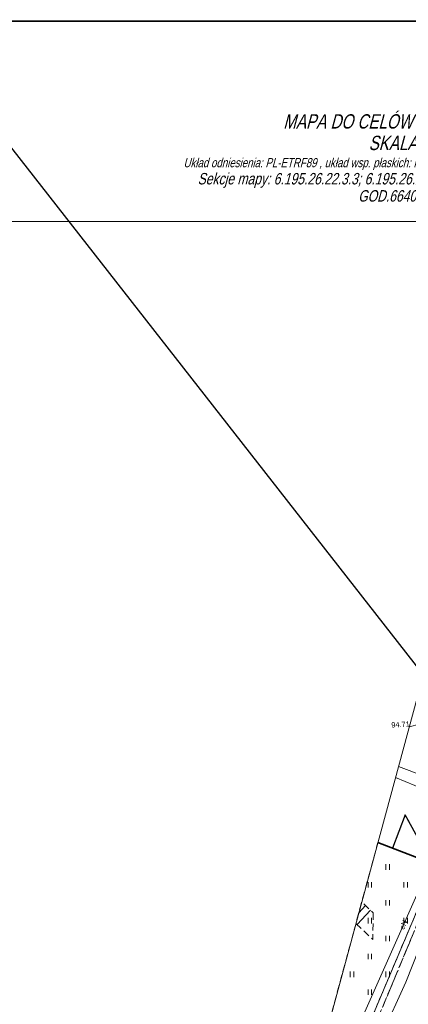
# Model space of a CAD drawing. Header units: metres. Extents: x 6539540 to 6543249, y 5894370 to 5895874.
# Tile 72 of 91: x 6542184 to 6542239, y 5895163 to 5895301. Entities that reach past the tile are written whole.
import ezdxf
from ezdxf.enums import TextEntityAlignment as Align

# ---------------------------------------------------------------- set-up
doc = ezdxf.new("R2010")
doc.units = ezdxf.units.M
for name, pattern in [('1.0_0.5', [1.5, 1, -0.5]), ('1.5_0.5', [2, 1.5, -0.5]), ('219-500', [0]), ('egug-500', [1, 0.5, -0.5])]:
    doc.linetypes.add(name, pattern=pattern)
for name, color, linetype in [('000 Inne (niezydentyfikowane)', 7, 'Continuous'), ('218-kontur użytku gruntowego', 7, 'Continuous'), ('219-działka ewidencyjna', 7, 'Continuous'), ('jezdnia', 7, 'Continuous'), ('krawężnik', 7, 'Continuous'), ('ogrodzenie trwałe', 7, 'Continuous'), ('pikieta sztuczna-Atr2', 7, 'Continuous'), ('przewód elektroenergetyczny podziemny', 7, 'Continuous'), ('przewód elektroenergetyczny podziemny-Atr1', 7, 'Continuous'), ('przewód gazowy', 7, 'Continuous'), ('Ramki i opis wydruku', 7, 'Continuous'), ('skarpa nieumocniona', 7, 'Continuous'), ('trawnik', 7, 'Continuous')]:
    doc.layers.add(name, color=color, linetype=linetype)
doc.layers.add('_dr opis', color=7, linetype='Continuous', lineweight=25)
doc.layers.add('D-OPIS', color=4, linetype='Continuous', lineweight=20)
doc.linetypes.add('902-500', pattern='A,3.75,0,[1,ksztalty.shx,S=0.5,R=0,X=0,Y=0],3.75', length=7.5)

# ---------------------------------------------------------------- blocks, each defined once
blk = doc.blocks.new('TU04')
at = {"color": 0, "linetype": 'Continuous', "lineweight": 13}
for p, q in [((0, 0), (0, 0.75)), ((0.5, 0), (0.5, 0.75))]:
    blk.add_line(p, q, dxfattribs=at)
blk = doc.blocks.new('NOWA MAPA')
at = {"layer": '000 Inne (niezydentyfikowane)', "color": 7, "linetype": 'Continuous', "lineweight": 13}
for p, q in [((95.69, 168.41), (94.75, 167.41)), ((96.37, 167.76), (94.49, 165.78))]:
    blk.add_line(p, q, dxfattribs=at)
at = {"layer": '218-kontur użytku gruntowego', "color": 3, "linetype": 'egug-500', "lineweight": 18, "flags": 128}
for points in [[(97.39, 177.22), (105.57, 174.11)], [(105.57, 174.11), (97.39, 177.22)], [(95.99, 151.42), (105.57, 174.11)], [(105.57, 174.11), (95.99, 151.42)]]:
    blk.add_lwpolyline(points, dxfattribs=at)
at = {"layer": '219-działka ewidencyjna', "color": 7, "linetype": '219-500', "lineweight": 18, "flags": 128}
for points in [[(107.06, 185.29), (100.27, 187.87)], [(97.39, 177.22), (105.57, 174.11)], [(95.99, 151.42), (105.57, 174.11)]]:
    blk.add_lwpolyline(points, dxfattribs=at)
at = {"layer": 'jezdnia', "color": 7, "linetype": '1.5_0.5', "lineweight": 18, "flags": 128}
for points in [[(111.12, 171.44), (114.85, 182.28), (118.24, 190.84), (127.5, 214.16), (122.63, 215.99), (120.55, 210.66), (112.75, 191.09), (109.39, 182.51), (105.84, 173.98), (105.65, 173.57), (102.62, 165.19), (98.08, 154.29), (93.41, 144.63), (89.25, 136.57), (81.98, 124.24), (73.42, 113.05), (69.65, 109.02), (66.92, 106.84)], [(97.39, 177.22), (99.42, 176.43), (101.22, 181.12), (103.46, 177.05), (107.95, 179.62), (105.65, 183.82), (105.55, 184.56), (105.66, 184.88), (105.98, 185.38), (106.52, 185.73), (107.15, 185.95), (107.77, 185.96), (108.32, 185.75), (108.73, 185.28), (109.18, 183.63), (109.39, 182.51), (112.75, 191.09), (111.71, 190.15), (110.77, 189.78), (109.86, 189.8), (108.95, 190.14), (108.21, 190.71), (107.61, 191.52), (107.15, 192.35), (106.82, 193.27), (106.8, 194.67), (101.8, 193.42)]]:
    blk.add_lwpolyline(points, dxfattribs=at)
at = {"layer": 'krawężnik', "color": 7, "linetype": 'Continuous', "lineweight": 25, "flags": 128}
blk.add_lwpolyline([(109.39, 182.51), (109.18, 183.63), (108.73, 185.28), (108.32, 185.75), (107.77, 185.96), (107.15, 185.95), (106.52, 185.73), (105.98, 185.38), (105.66, 184.88), (105.55, 184.56), (105.65, 183.82), (107.95, 179.62), (103.46, 177.05), (101.22, 181.12), (99.42, 176.43), (97.39, 177.22)], dxfattribs=at)
at = {"layer": 'ogrodzenie trwałe', "color": 7, "linetype": '902-500', "lineweight": 35, "flags": 128}
blk.add_lwpolyline([(97.39, 177.22), (105.84, 173.98), (105.65, 173.57)], dxfattribs=at)
at = {"layer": 'przewód elektroenergetyczny podziemny', "color": 1, "linetype": 'Continuous', "lineweight": 18, "flags": 128}
for points in [[(99.85, 186.31), (107.94, 182.98)], [(94.65, 151.46), (104.86, 174.53), (105.5, 174.8)]]:
    blk.add_lwpolyline(points, dxfattribs=at)
at = {"layer": 'przewód gazowy', "color": 40, "linetype": 'Continuous', "lineweight": 18, "flags": 128}
blk.add_lwpolyline([(64.62, 102.74), (65.8, 103.64), (75.58, 113.63), (81.94, 122.1), (88.93, 132.99), (94.69, 143.2), (101.29, 157.74), (114.75, 191.72), (126.73, 222.81), (119.15, 229.36), (118.8, 230.79)], dxfattribs=at)
at = {"layer": 'Ramki i opis wydruku', "color": 7, "linetype": 'Continuous', "lineweight": 13, "flags": 128}
for points in [[(-0.05, 264), (204.95, 264), (204.95, 292), (-0.05, 292)], [(0, 0.05), (204.9, 0.05), (204.9, 291.95), (0, 291.95)], [(-0.05, 0), (204.95, 0), (204.95, 264), (-0.05, 264)], [(187.14, 260.86), (190.14, 240.04), (107.02, 4.87), (25.14, 32.46), (88.95, 146.05), (120.6, 262.93)]]:
    blk.add_lwpolyline(points, close=True, dxfattribs=at)
at = {"layer": 'skarpa nieumocniona', "color": 7, "linetype": '1.0_0.5', "lineweight": 18, "flags": 128}
blk.add_lwpolyline([(96.73, 167.42), (96.71, 163.68), (94.33, 165.93), (95.14, 168.92)], close=True, dxfattribs=at)
blk.add_lwpolyline([(96.73, 167.42), (96.71, 163.68), (94.33, 165.93), (95.14, 168.92)], close=True, dxfattribs=at)
at = {"layer": 'trawnik', "color": 7, "linetype": '1.0_0.5', "lineweight": 18, "flags": 128}
blk.add_lwpolyline([(99.42, 176.43), (105.84, 173.98), (105.65, 173.57), (102.62, 165.19), (98.08, 154.29), (93.41, 144.63), (89.25, 136.57), (81.98, 124.24), (73.42, 113.05), (69.65, 109.02), (66.92, 106.84), (71.74, 115.42), (74.55, 118.83), (77.1, 124.96), (88.95, 146.05), (97.39, 177.22)], close=True, dxfattribs=at)
at = {"layer": 'trawnik', "color": 7, "linetype": 'Continuous', "lineweight": 18}
for p in [(98.52, 173.44), (96.02, 170.94), (101.02, 170.94), (98.52, 168.44), (96.02, 165.94), (101.02, 165.94), (98.52, 163.44), (96.02, 160.94), (93.52, 158.44), (98.52, 158.44), (96.02, 155.94)]:
    blk.add_blockref('TU04', p, dxfattribs=at)
at = {"layer": 'pikieta sztuczna-Atr2', "color": 7, "width": 0.9}
blk.add_text('94.71', height=0.75, rotation=2.904, dxfattribs=at).set_placement((99.29, 193.29))
at = {"layer": 'przewód elektroenergetyczny podziemny-Atr1', "color": 1, "width": 0.9}
blk.add_text('eN', height=0.75, rotation=66.127, dxfattribs=at).set_placement((100.7, 165.14), align=Align.MIDDLE_LEFT)
at = {"layer": 'Ramki i opis wydruku', "color": 7, "linetype": 'Continuous', "lineweight": 13, "oblique": 15, "width": 0.79}
for s, height, p in [('MAPA DO CELÓW PROJEKTOWYCH', 2, (102.45, 277)), ('SKALA 1:500', 2, (102.45, 273.99)), ('Układ odniesienia: PL-ETRF89 , układ wsp. płaskich: PL-2000 strefa 6 (18°), układ wys.: PL-EVRF2007-NH', 1.28, (102.45, 271.59)), ('Sekcje mapy: 6.195.26.22.3.3; 6.195.26.22.3.1; 6.195.26.22.3.4; 6.195.26.22.3.2', 1.6, (102.45, 269.19)), ('GOD.6640.850.2025', 1.6, (102.45, 266.79))]:
    blk.add_text(s, height=height, dxfattribs=at).set_placement(p, align=Align.CENTER)

msp = doc.modelspace()

# ---------------------------------------------------------------- linework, layer by layer
at = {"layer": '_dr opis', "color": 1, "flags": 128}
msp.add_lwpolyline([(6542104.507, 5895383.893), (6542472.788, 5894912.157)], dxfattribs=at)
at = {"layer": 'D-OPIS', "color": 7, "lineweight": 30, "ltscale": 100}
msp.add_lwpolyline([(6542137.032, 5895300.691), (6542137.032, 5895008.711), (6542341.982, 5895008.691), (6542341.982, 5895300.689)], close=True, dxfattribs=at)

# ---------------------------------------------------------------- block references
at = {"linetype": 'Continuous'}
msp.add_blockref('NOWA MAPA', (6542137.032, 5895008.691), dxfattribs=at)

doc.saveas('drawing.dxf')
